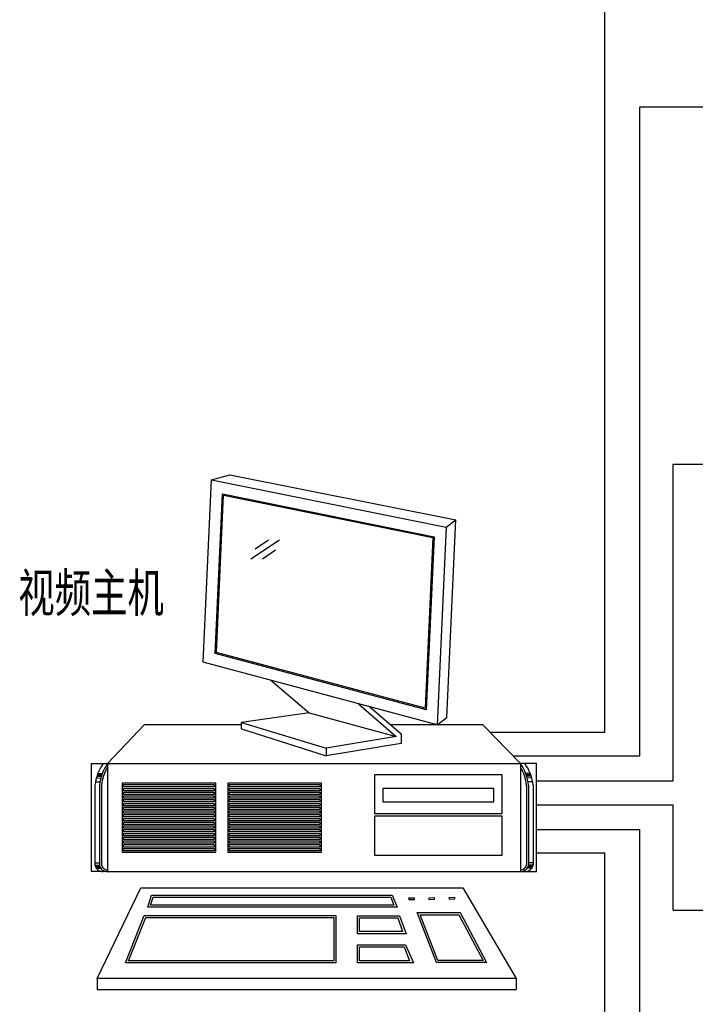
# Model space of a CAD drawing. Header units: millimetres. Extents: x 99955 to 321880, y 78800 to 170196.
# Tile 16 of 26: x 226552 to 230936, y 111278 to 117666. Entities that reach past the tile are written whole.
import ezdxf

# ---------------------------------------------------------------- set-up
doc = ezdxf.new("R2010")
doc.units = ezdxf.units.MM
doc.linetypes.add('CONTINOUS', pattern=[0])
doc.layers.add('DQ', color=3, linetype='Continuous', lineweight=13)
for name, color, linetype in [('DRAWING', 7, 'Continuous'), ('付', 7, 'Continuous'), ('防雷接地', 10, 'Continuous')]:
    doc.layers.add(name, color=color, linetype=linetype)
doc.styles.add('宋体', font='txt', dxfattribs={"width": 0.8, "height": 3.5})

msp = doc.modelspace()

# ---------------------------------------------------------------- linework, layer by layer
for p, q in [((232070, 114780), (230790, 114780)), ((228237.5, 114289), (228051.1, 114166.1)), ((228166.8, 114288.7), (228080.6, 114231.6)), ((228212.2, 114223.8), (228126.1, 114166.7))]:
    msp.add_line(p, q)
at = {"layer": 'DRAWING'}
for p, q in [((227122.2, 112839.1), (227362.3, 113092.8)), ((227362.3, 113092.8), (227710.5, 113092.8)), ((227710.5, 113092.8), (227991.2, 113092.8)), ((228956.3, 113092.8), (229224.9, 113092.8)), ((229224.9, 113092.8), (229555.5, 113092.8)), ((229800.8, 112839.1), (229555.5, 113092.8)), ((227017.6, 112138.4), (227017.6, 112839.1)), ((227017.6, 112839.1), (227122.2, 112839.1)), ((227122.2, 112839.1), (229800.8, 112839.1)), ((227122.2, 112839.1), (227122.2, 112138.4)), ((227122.2, 112839.1), (227122.2, 112138.4)), ((229800.8, 112839.1), (229800.8, 112138.4)), ((229800.8, 112839.1), (229800.8, 112138.4)), ((229800.8, 112839.1), (229800.8, 112138.4)), ((229905.3, 112839.1), (229800.8, 112839.1)), ((229905.3, 112138.4), (229905.3, 112839.1)), ((227052.7, 112758.7), (227082, 112758.7)), ((227056.5, 112767), (227083.8, 112767)), ((227057.5, 112772.4), (227086.8, 112772.4)), ((227060.2, 112775.1), (227086.6, 112775.1)), ((228854.4, 112767.2), (228854.4, 112515.7)), ((229681.4, 112767.2), (228854.4, 112767.2)), ((229681.4, 112515.7), (229681.4, 112767.2)), ((229865.5, 112772.4), (229836.2, 112772.4)), ((229862.8, 112775.1), (229836.4, 112775.1)), ((229866.5, 112767), (229839.2, 112767)), ((229870.3, 112758.7), (229841, 112758.7)), ((227040.2, 112698.9), (227040.2, 112181.4)), ((227043.5, 112722), (227072.8, 112722)), ((227050.1, 112746), (227078.2, 112745.5)), ((227069.5, 112698.9), (227069.5, 112181.4)), ((227081.9, 112697.6), (227081.8, 112183.4)), ((227823.3, 112713.3), (227216.6, 112713.3)), ((227216.6, 112713.3), (227216.6, 112264.2)), ((227225.9, 112687.7), (227225.9, 112702.9)), ((227225.9, 112702.9), (227812.9, 112702.9)), ((227812.9, 112702.9), (227812.9, 112687.7)), ((227823.3, 112264.2), (227823.3, 112713.3)), ((227902.3, 112713.3), (227902.3, 112264.2)), ((228509, 112713.3), (227902.3, 112713.3)), ((227911.5, 112687.7), (227911.5, 112702.9)), ((227911.5, 112702.9), (228498.5, 112702.9)), ((228498.5, 112702.9), (228498.5, 112687.7)), ((228509, 112264.2), (228509, 112713.3)), ((229841.1, 112697.6), (229841.2, 112183.4)), ((229872.9, 112746), (229844.8, 112745.5)), ((229879.5, 112722), (229850.2, 112722)), ((229853.5, 112698.9), (229853.5, 112181.4)), ((229882.8, 112698.9), (229882.8, 112181.4)), ((227812.9, 112687.7), (227225.9, 112687.7)), ((227225.9, 112663.4), (227225.9, 112678.5)), ((227225.9, 112678.5), (227812.9, 112678.5)), ((227812.9, 112663.4), (227225.9, 112663.4)), ((227225.9, 112639), (227225.9, 112654.2)), ((227225.9, 112654.2), (227812.9, 112654.2)), ((227812.9, 112639), (227225.9, 112639)), ((227225.9, 112614.7), (227225.9, 112629.8)), ((227225.9, 112629.8), (227812.9, 112629.8)), ((227812.9, 112678.5), (227812.9, 112663.4)), ((227812.9, 112654.2), (227812.9, 112639)), ((227812.9, 112629.8), (227812.9, 112614.7)), ((228498.5, 112687.7), (227911.5, 112687.7)), ((227911.5, 112663.4), (227911.5, 112678.5)), ((227911.5, 112678.5), (228498.5, 112678.5)), ((228498.5, 112663.4), (227911.5, 112663.4)), ((227911.5, 112639), (227911.5, 112654.2)), ((227911.5, 112654.2), (228498.5, 112654.2)), ((228498.5, 112639), (227911.5, 112639)), ((227911.5, 112614.7), (227911.5, 112629.8)), ((227911.5, 112629.8), (228498.5, 112629.8)), ((228498.5, 112678.5), (228498.5, 112663.4)), ((228498.5, 112654.2), (228498.5, 112639)), ((228498.5, 112629.8), (228498.5, 112614.7)), ((228908.3, 112677.5), (228908.3, 112591.3)), ((229629, 112677.5), (228908.3, 112677.5)), ((229629, 112591.3), (229629, 112677.5)), ((227812.9, 112614.7), (227225.9, 112614.7)), ((227225.9, 112590.4), (227225.9, 112605.5)), ((227225.9, 112605.5), (227812.9, 112605.5)), ((227812.9, 112590.4), (227225.9, 112590.4)), ((227225.9, 112566), (227225.9, 112581.1)), ((227225.9, 112581.1), (227812.9, 112581.1)), ((227812.9, 112566), (227225.9, 112566)), ((227812.9, 112605.5), (227812.9, 112590.4)), ((227812.9, 112581.1), (227812.9, 112566)), ((228498.5, 112614.7), (227911.5, 112614.7)), ((227911.5, 112590.4), (227911.5, 112605.5)), ((227911.5, 112605.5), (228498.5, 112605.5)), ((228498.5, 112590.4), (227911.5, 112590.4)), ((227911.5, 112566), (227911.5, 112581.1)), ((227911.5, 112581.1), (228498.5, 112581.1)), ((228498.5, 112566), (227911.5, 112566)), ((228498.5, 112605.5), (228498.5, 112590.4)), ((228498.5, 112581.1), (228498.5, 112566)), ((228908.3, 112591.3), (229629, 112591.3)), ((227225.9, 112541.7), (227225.9, 112556.8)), ((227225.9, 112556.8), (227812.9, 112556.8)), ((227812.9, 112541.7), (227225.9, 112541.7)), ((227225.9, 112517.3), (227225.9, 112532.5)), ((227225.9, 112532.5), (227812.9, 112532.5)), ((227812.9, 112517.3), (227225.9, 112517.3)), ((227225.9, 112493), (227225.9, 112508.1)), ((227225.9, 112508.1), (227812.9, 112508.1)), ((227812.9, 112556.8), (227812.9, 112541.7)), ((227812.9, 112532.5), (227812.9, 112517.3)), ((227812.9, 112508.1), (227812.9, 112493)), ((227911.5, 112541.7), (227911.5, 112556.8)), ((227911.5, 112556.8), (228498.5, 112556.8)), ((228498.5, 112541.7), (227911.5, 112541.7)), ((227911.5, 112517.3), (227911.5, 112532.5)), ((227911.5, 112532.5), (228498.5, 112532.5)), ((228498.5, 112517.3), (227911.5, 112517.3)), ((227911.5, 112493), (227911.5, 112508.1)), ((227911.5, 112508.1), (228498.5, 112508.1)), ((228498.5, 112556.8), (228498.5, 112541.7)), ((228498.5, 112532.5), (228498.5, 112517.3)), ((228498.5, 112508.1), (228498.5, 112493)), ((228854.4, 112515.7), (229681.4, 112515.7)), ((227812.9, 112493), (227225.9, 112493)), ((227225.9, 112468.6), (227225.9, 112483.8)), ((227225.9, 112483.8), (227812.9, 112483.8)), ((227812.9, 112468.6), (227225.9, 112468.6)), ((227225.9, 112444.3), (227225.9, 112459.4)), ((227225.9, 112459.4), (227812.9, 112459.4)), ((227812.9, 112444.3), (227225.9, 112444.3)), ((227812.9, 112483.8), (227812.9, 112468.6)), ((227812.9, 112459.4), (227812.9, 112444.3)), ((228498.5, 112493), (227911.5, 112493)), ((227911.5, 112468.6), (227911.5, 112483.8)), ((227911.5, 112483.8), (228498.5, 112483.8)), ((228498.5, 112468.6), (227911.5, 112468.6)), ((227911.5, 112444.3), (227911.5, 112459.4)), ((227911.5, 112459.4), (228498.5, 112459.4)), ((228498.5, 112444.3), (227911.5, 112444.3)), ((228498.5, 112483.8), (228498.5, 112468.6)), ((228498.5, 112459.4), (228498.5, 112444.3)), ((229681.4, 112497.7), (228854.4, 112497.7)), ((228854.4, 112497.7), (228854.4, 112246.2)), ((229681.4, 112246.2), (229681.4, 112497.7)), ((227225.9, 112420), (227225.9, 112435.1)), ((227225.9, 112435.1), (227812.9, 112435.1)), ((227812.9, 112420), (227225.9, 112420)), ((227225.9, 112395.6), (227225.9, 112410.7)), ((227225.9, 112410.7), (227812.9, 112410.7)), ((227812.9, 112395.6), (227225.9, 112395.6)), ((227225.9, 112371.3), (227225.9, 112386.4)), ((227225.9, 112386.4), (227812.9, 112386.4)), ((227812.9, 112435.1), (227812.9, 112420)), ((227812.9, 112410.7), (227812.9, 112395.6)), ((227812.9, 112386.4), (227812.9, 112371.3)), ((227911.5, 112420), (227911.5, 112435.1)), ((227911.5, 112435.1), (228498.5, 112435.1)), ((228498.5, 112420), (227911.5, 112420)), ((227911.5, 112395.6), (227911.5, 112410.7)), ((227911.5, 112410.7), (228498.5, 112410.7)), ((228498.5, 112395.6), (227911.5, 112395.6)), ((227911.5, 112371.3), (227911.5, 112386.4)), ((227911.5, 112386.4), (228498.5, 112386.4)), ((228498.5, 112435.1), (228498.5, 112420)), ((228498.5, 112410.7), (228498.5, 112395.6)), ((228498.5, 112386.4), (228498.5, 112371.3)), ((227812.9, 112371.3), (227225.9, 112371.3)), ((227225.9, 112346.9), (227225.9, 112362)), ((227225.9, 112362), (227812.9, 112362)), ((227812.9, 112346.9), (227225.9, 112346.9)), ((227225.9, 112322.6), (227225.9, 112337.7)), ((227225.9, 112337.7), (227812.9, 112337.7)), ((227812.9, 112322.6), (227225.9, 112322.6)), ((227225.9, 112298.2), (227225.9, 112313.4)), ((227225.9, 112313.4), (227812.9, 112313.4)), ((227812.9, 112362), (227812.9, 112346.9)), ((227812.9, 112337.7), (227812.9, 112322.6)), ((227812.9, 112313.4), (227812.9, 112298.2)), ((228498.5, 112371.3), (227911.5, 112371.3)), ((227911.5, 112346.9), (227911.5, 112362)), ((227911.5, 112362), (228498.5, 112362)), ((228498.5, 112346.9), (227911.5, 112346.9)), ((227911.5, 112322.6), (227911.5, 112337.7)), ((227911.5, 112337.7), (228498.5, 112337.7)), ((228498.5, 112322.6), (227911.5, 112322.6)), ((227911.5, 112298.2), (227911.5, 112313.4)), ((227911.5, 112313.4), (228498.5, 112313.4)), ((228498.5, 112362), (228498.5, 112346.9)), ((228498.5, 112337.7), (228498.5, 112322.6)), ((228498.5, 112313.4), (228498.5, 112298.2)), ((227216.6, 112264.2), (227823.3, 112264.2)), ((227812.9, 112298.2), (227225.9, 112298.2)), ((227225.9, 112273.9), (227225.9, 112289)), ((227225.9, 112289), (227812.9, 112289)), ((227812.9, 112273.9), (227225.9, 112273.9)), ((227812.9, 112289), (227812.9, 112273.9)), ((227902.3, 112264.2), (228509, 112264.2)), ((228498.5, 112298.2), (227911.5, 112298.2)), ((227911.5, 112273.9), (227911.5, 112289)), ((227911.5, 112289), (228498.5, 112289)), ((228498.5, 112273.9), (227911.5, 112273.9)), ((228498.5, 112289), (228498.5, 112273.9)), ((228854.4, 112246.2), (229681.4, 112246.2)), ((227040.2, 112195.8), (227069.5, 112195.8)), ((227040.2, 112181.4), (227069.5, 112181.4)), ((229882.8, 112195.8), (229853.5, 112195.8)), ((229882.8, 112181.4), (229853.5, 112181.4)), ((227122.2, 112138.4), (227017.6, 112138.4)), ((227043, 112172.7), (227071.7, 112172.7)), ((227045.5, 112167.9), (227073.4, 112167.9)), ((227046.4, 112164.1), (227072.3, 112164.1)), ((227050.5, 112162.2), (227072.8, 112162.2)), ((227053.5, 112160.3), (227073.4, 112160.3)), ((227122.2, 112138.4), (229800.8, 112138.4)), ((229800.8, 112138.4), (229905.3, 112138.4)), ((229877.5, 112167.9), (229849.6, 112167.9)), ((229869.5, 112160.3), (229849.6, 112160.3)), ((229872.5, 112162.2), (229850.2, 112162.2)), ((229876.6, 112164.1), (229850.7, 112164.1)), ((229880, 112172.7), (229851.3, 112172.7))]:
    msp.add_line(p, q, dxfattribs=at)
for centre, major_axis, start_param, end_param in [((227333.1, 112668.8), (-208.2, 208.2), 0.168805, 0.683162), ((227362.4, 112668.8), (-208.2, 208.2), 0.168805, 0.683162), ((229560.6, 112668.8), (208.2, 208.2), 5.600023, 6.11438), ((229589.9, 112668.8), (208.2, 208.2), 5.600023, 6.11438), ((227362.4, 112668.8), (-199.4, 199.4), 0.23411, 0.683162), ((229560.6, 112668.8), (199.4, 199.4), 5.600023, 6.049076), ((227090.8, 112189.7), (36.3, 36.3), 2.518173, 3.966631), ((227120.2, 112189.7), (36.3, 36.3), 2.518173, 3.966631), ((227120.2, 112189.7), (-27.5, 27.5), 0.947376, 2.395835), ((229802.8, 112189.7), (-36.3, 36.3), 2.316554, 3.765013), ((229802.8, 112189.7), (27.5, 27.5), 3.88735, 5.335809), ((229832.1, 112189.7), (-36.3, 36.3), 2.316554, 3.765013)]:
    msp.add_ellipse(centre, major_axis=major_axis, ratio=1, start_param=start_param, end_param=end_param, dxfattribs=at)
at = {"layer": '付', "linetype": 'CONTINOUS'}
for p, q in [((230347.4, 113042.6), (230347.4, 119395.3)), ((230574.6, 117101.6), (232115.6, 117101.6)), ((230574.6, 112888.7), (230574.6, 117101.6)), ((230791.5, 112727.7), (230791.5, 114780)), ((229604.1, 113042.6), (230347.4, 113042.6)), ((229752.8, 112888.7), (230574.6, 112888.7)), ((229905.3, 112727.7), (230791.5, 112727.7)), ((229905.3, 112571.7), (230791.5, 112571.7)), ((230791.5, 111887.5), (230791.5, 112571.7)), ((229905.3, 112410.7), (230574.6, 112410.7)), ((230574.6, 110005.2), (230574.6, 112410.7)), ((229905.3, 112261.3), (230347.4, 112261.3)), ((230347.4, 108191.8), (230347.4, 112261.3)), ((230791.5, 111887.5), (231927.3, 111887.5))]:
    msp.add_line(p, q, dxfattribs=at)
at = {"layer": '付'}
for p, q in [((227054.1, 111445.5), (227338.4, 112032.4)), ((227338.4, 112032.4), (229426.7, 112032.4)), ((229426.7, 112032.4), (229772.3, 111445.5)), ((227382.7, 111907.2), (227406.6, 111986)), ((227400.9, 111920.7), (227416.6, 111972.4)), ((227406.6, 111986), (228969, 111986)), ((227416.6, 111972.4), (228959.9, 111972.4)), ((228959.9, 111972.4), (228979, 111920.7)), ((228969, 111986), (229000.6, 111907.2)), ((229000.6, 111907.2), (227382.7, 111907.2)), ((228979, 111920.7), (227400.9, 111920.7)), ((229256.2, 111548.9), (229129.7, 111872.2)), ((229129.7, 111872.2), (229409.7, 111872.2)), ((229409.7, 111872.2), (229581.5, 111548.9)), ((227237.1, 111546.6), (227360.1, 111853.4)), ((227257.1, 111560.1), (227369.2, 111839.9)), ((227360.1, 111853.4), (228602.8, 111853.4)), ((227369.2, 111839.9), (228589.3, 111839.9)), ((228589.3, 111839.9), (228589.3, 111560.1)), ((228602.8, 111853.4), (228602.8, 111546.6)), ((228743.9, 111735.4), (228743.9, 111852.5)), ((228743.9, 111852.5), (229016.4, 111852.5)), ((228757.4, 111748.9), (228757.4, 111839)), ((228757.4, 111839), (229006.2, 111839)), ((229006.2, 111839), (229035.4, 111748.9)), ((229016.4, 111852.5), (229058.8, 111735.4)), ((229265.4, 111562.4), (229149.5, 111858.6)), ((229149.5, 111858.6), (229401.6, 111858.6)), ((229401.6, 111858.6), (229559, 111562.4)), ((229058.8, 111735.4), (228743.9, 111735.4)), ((229035.4, 111748.9), (228757.4, 111748.9)), ((228743.9, 111546.3), (228743.9, 111663.4)), ((228743.9, 111663.4), (229055.8, 111663.4)), ((228757.4, 111559.8), (228757.4, 111649.9)), ((228757.4, 111649.9), (229045.6, 111649.9)), ((229045.6, 111649.9), (229080, 111559.8)), ((229055.8, 111663.4), (229107.6, 111546.3)), ((228602.8, 111546.6), (227237.1, 111546.6)), ((228589.3, 111560.1), (227257.1, 111560.1)), ((229107.6, 111546.3), (228743.9, 111546.3)), ((229080, 111559.8), (228757.4, 111559.8)), ((229581.5, 111548.9), (229256.2, 111548.9)), ((229559, 111562.4), (229265.4, 111562.4)), ((227054.1, 111445.5), (227054.1, 111373.5)), ((229772.3, 111445.5), (227054.1, 111445.5)), ((229772.3, 111445.5), (229772.3, 111373.5)), ((227054.1, 111373.5), (229772.3, 111373.5))]:
    msp.add_line(p, q, dxfattribs=at)
at = {"layer": '付', "color": 7}
for p, q in [((229077.6, 111967.5), (229110.3, 111968)), ((229077.8, 111954.4), (229077.6, 111967.5)), ((229110.5, 111954.9), (229077.8, 111954.4)), ((229110.3, 111968), (229110.5, 111954.9)), ((229208.5, 111969.4), (229241.2, 111969.9)), ((229208.7, 111956.3), (229208.5, 111969.4)), ((229241.4, 111956.8), (229208.7, 111956.3)), ((229241.2, 111969.9), (229241.4, 111956.8)), ((229339.4, 111971.3), (229372.1, 111971.8)), ((229339.6, 111958.3), (229339.4, 111971.3)), ((229372.3, 111958.7), (229339.6, 111958.3)), ((229372.1, 111971.8), (229372.3, 111958.7))]:
    msp.add_line(p, q, dxfattribs=at)
at = {"layer": '防雷接地', "color": 0}
for p, q in [((227742.2, 113497), (227796.2, 114680.5)), ((227796.2, 114680.5), (227914.5, 114712.9)), ((227796.2, 114680.5), (229318.8, 114372.8)), ((227914.5, 114712.9), (229381.4, 114420.3)), ((227820.7, 113554.5), (227867.8, 114588.7)), ((227828.1, 113559.9), (227874.6, 114580.1)), ((227867.8, 114588.7), (229240.1, 114311.4)), ((227874.6, 114580.1), (229232.8, 114305.7)), ((229318.8, 114372.8), (229381.4, 114420.3)), ((229323, 113139), (229381.4, 114420.3)), ((229318.8, 114372.8), (229260.4, 113091.5)), ((229232.8, 114305.7), (229182.3, 113198.2)), ((229240.1, 114311.4), (229189, 113189)), ((229189, 113189), (227820.7, 113554.5)), ((229182.3, 113198.2), (227828.1, 113559.9)), ((229260.4, 113091.5), (227742.2, 113497)), ((228180.6, 113380), (228429.4, 113169.7)), ((228750, 113227.8), (228995.1, 113014.4)), ((228823.9, 113208.1), (229026.4, 113031.7)), ((228429.4, 113169.7), (227991.2, 113106.9)), ((228429.4, 113169.7), (228995.1, 113014.4)), ((229260.4, 113091.5), (229323, 113139)), ((227991.2, 113064.7), (227991.2, 113106.9)), ((227991.2, 113106.9), (228539.9, 112938.7)), ((227991.2, 113064.7), (228539.9, 112889.5)), ((228995.1, 113014.4), (228539.3, 112938.6)), ((229026.4, 113031.7), (229026.4, 112970.3)), ((229026.4, 112970.3), (228539.3, 112889.4)), ((228539.9, 112938.7), (228539.9, 112889.5))]:
    msp.add_line(p, q, dxfattribs=at)

# ---------------------------------------------------------------- texts
at = {"layer": 'DQ', "color": 0, "style": '宋体', "width": 0.7}
msp.add_text('视频主机', height=247.47, dxfattribs=at).set_placement((226542.4, 113823.8))

doc.saveas('drawing.dxf')
